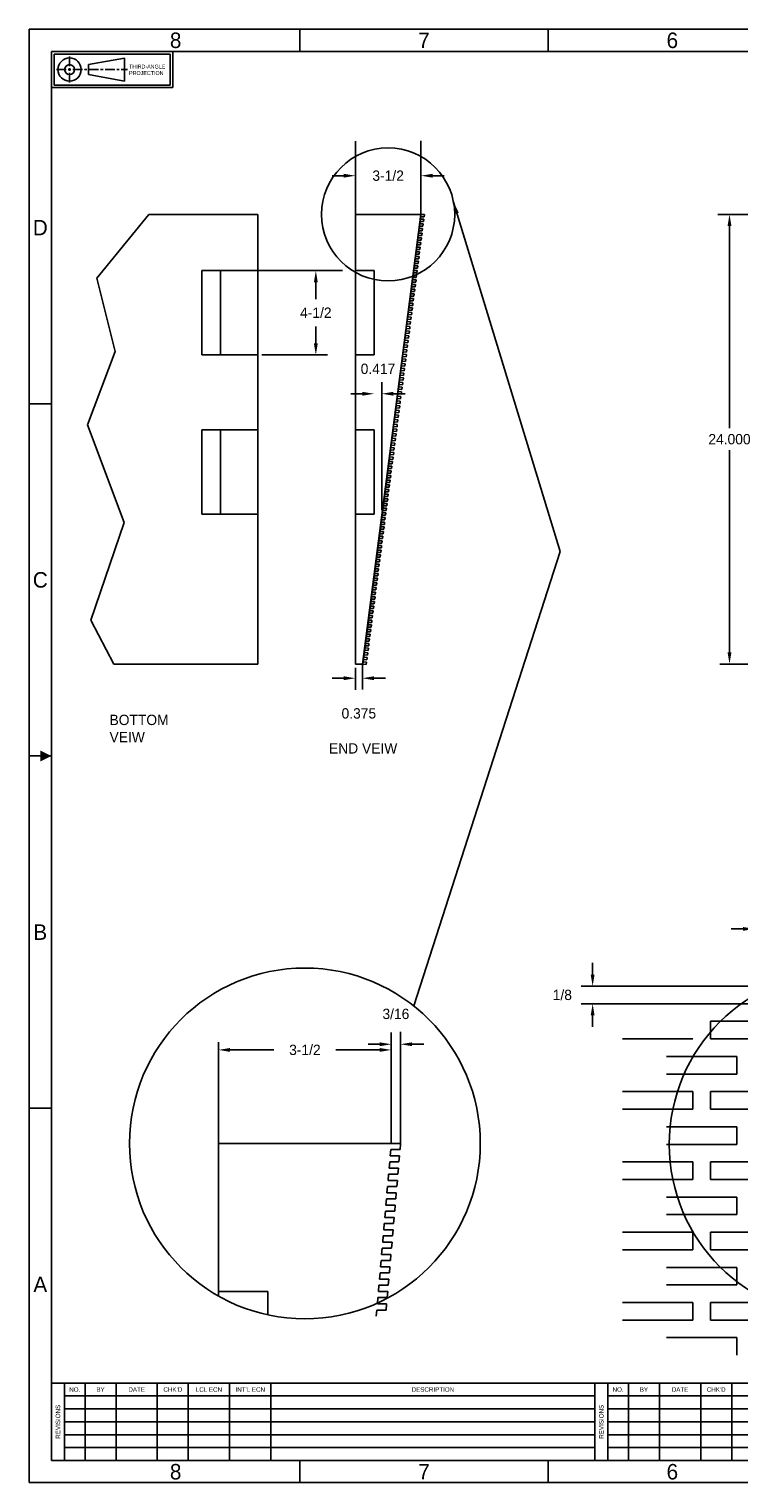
# Model space of a CAD drawing. Extents: x 0 to 108, y 0 to 78.
# Tile 1 of 53: x 0 to 38, y 0 to 78. Entities that reach past the tile are written whole.
import ezdxf
from ezdxf.enums import TextEntityAlignment as Align

# ---------------------------------------------------------------- set-up
doc = ezdxf.new("R2010")
doc.units = 0
doc.header["$LTSCALE"] = 3.5
doc.header["$MEASUREMENT"] = 0
for name, color, linetype in [('$INFO', 7, 'CONTINUOUS'), ('BORDER-35', 1, 'CONTINUOUS'), ('BORDER-50', 2, 'CONTINUOUS'), ('BORDER-70', 6, 'CONTINUOUS'), ('BORDER_OUTLINE-70', 5, 'CONTINUOUS'), ('DIMENSIONS-35', 7, 'CONTINUOUS'), ('OBJECT-35', 1, 'CONTINUOUS'), ('OBJECT-50', 2, 'CONTINUOUS'), ('OBJECT-70', 3, 'CONTINUOUS'), ('TEXT-50', 2, 'CONTINUOUS'), ('THICK-70', 6, 'CONTINUOUS')]:
    doc.layers.add(name, color=color, linetype=linetype)
doc.styles.add('BGA-STD', font='bgastd')
doc.styles.add('BGA-STD-4', font='bgastd', dxfattribs={"height": 0.55118})
doc.dimstyles.get("Standard").update_dxf_attribs({"dimtxt": 0.18, "dimasz": 0.18, "dimexe": 0.18, "dimexo": 0.0625, "dimgap": 0.09, "dimtad": 0, "dimtih": 1, "dimtoh": 1, "dimdec": 4, "dimzin": 0, "dimdsep": 46, "dimtxsty": 'Standard', "dimcen": 0.09, "dimadec": 0, "dimazin": 0, "dimtfac": 1, "dimtdec": 4, "dimtofl": 0, "dimtmove": 0, "dimatfit": 3, "dimfxl": 0, "dimtolj": 1, "dimtzin": 0, "dimarcsym": 0})

# ---------------------------------------------------------------- blocks, each defined once
blk = doc.blocks.new('BORDRDD')
at = {"layer": 'BORDER-35'}
for p, q in [((787, 563), (0, 563)), ((0, 563), (0, 0)), ((13.68, 8.46), (13.68, 38.46)), ((21.68, 8.46), (21.68, 38.46)), ((33.68, 8.46), (33.68, 38.46)), ((49.68, 8.46), (49.68, 38.46)), ((61.68, 8.46), (61.68, 38.46)), ((77.68, 8.46), (77.68, 38.46)), ((93.68, 8.46), (93.68, 38.46)), ((224.18, 8.46), (224.18, 38.46)), ((232.18, 8.46), (232.18, 38.46)), ((244.18, 8.46), (244.18, 38.46)), ((260.18, 8.46), (260.18, 38.46)), ((272.18, 8.46), (272.18, 38.46)), ((13.68, 33.46), (219.18, 33.46)), ((13.68, 28.46), (219.18, 28.46)), ((224.18, 33.46), (429.68, 33.46)), ((224.18, 28.46), (429.68, 28.46)), ((13.68, 23.46), (219.18, 23.46)), ((224.18, 23.46), (429.68, 23.46)), ((13.68, 18.46), (219.18, 18.46)), ((224.18, 18.46), (429.68, 18.46)), ((13.68, 13.46), (219.18, 13.46)), ((224.18, 13.46), (429.68, 13.46)), ((0, 0), (787, 0))]:
    blk.add_line(p, q, dxfattribs=at)
at = {"layer": 'BORDER-50'}
for p, q in [((104.89, 554.32), (104.89, 563)), ((201.09, 554.32), (201.09, 563)), ((8.68, 417.85), (0, 417.85)), ((8.68, 281.39), (0, 281.39)), ((8.68, 144.92), (0, 144.92)), ((219.18, 38.46), (219.18, 8.46)), ((104.89, 8.46), (104.89, -0.22)), ((201.09, 8.46), (201.09, -0.22))]:
    blk.add_line(p, q, dxfattribs=at)
at = {"layer": 'BORDER-70'}
blk.add_solid([(4.34, 279.22), (4.34, 283.56), (8.68, 281.39)], dxfattribs=at)
at = {"layer": 'BORDER_OUTLINE-70'}
for p, q in [((778.32, 554.32), (8.68, 554.32)), ((8.68, 554.32), (8.68, 8.46)), ((8.68, 38.46), (13.68, 38.46)), ((13.68, 38.46), (475.24, 38.46)), ((8.68, 8.46), (778.32, 8.46))]:
    blk.add_line(p, q, dxfattribs=at)
at = {"layer": 'BORDER-35', "style": 'BGA-STD-4'}
for s, p in [('NO.', (17.68, 35.96)), ('BY', (27.68, 35.96)), ('DATE', (41.68, 35.96)), ("CHK'D", (55.68, 35.96)), ('LCL ECN', (69.68, 35.96)), ("INT'L ECN", (85.68, 35.96)), ('DESCRIPTION', (156.43, 35.96)), ('NO.', (228.18, 35.96)), ('BY', (238.18, 35.96)), ('DATE', (252.18, 35.96)), ("CHK'D", (266.18, 35.96))]:
    blk.add_text(s, height=1.75, dxfattribs=at).set_placement(p, align=Align.MIDDLE)
for p in [(11.18, 23.46), (221.68, 23.46)]:
    blk.add_text('REVISIONS', height=1.75, rotation=90, dxfattribs=at).set_placement(p, align=Align.MIDDLE)
at = {"layer": 'BORDER-70', "style": 'BGA-STD-4'}
for s, p in [('8', (56.78, 558.66)), ('7', (152.99, 558.66)), ('6', (249.19, 558.66)), ('D', (4.34, 486.09)), ('C', (4.34, 349.62)), ('B', (4.34, 213.16)), ('A', (4.34, 76.69)), ('8', (56.78, 4.12)), ('7', (152.99, 4.12)), ('6', (249.19, 4.12))]:
    blk.add_text(s, height=6, dxfattribs=at).set_placement(p, align=Align.MIDDLE)
blk = doc.blocks.new('3RDANG')
at = {"layer": 'BORDER-35'}
for p, q in [((47, 0), (0, 0)), ((0, 0), (0, -14)), ((47, -14), (47, 0)), ((46, -1), (1, -1)), ((1, -1), (1, -13)), ((14.3, -5.1), (28.27, -2.56)), ((14.3, -8.9), (14.3, -5.1)), ((28.27, -2.56), (28.27, -11.44)), ((46, -13), (46, -1)), ((28.27, -11.44), (14.3, -8.9)), ((0, -14), (47, -14)), ((1, -13), (46, -13))]:
    blk.add_line(p, q, dxfattribs=at)
for radius in [4.49, 1.91]:
    blk.add_circle((7, -7), radius, dxfattribs=at)
at = {"layer": 'OBJECT-35'}
for p, q in [((7, -5.75), (7, -2)), ((2, -7), (5.75, -7)), ((6.5, -7), (7.5, -7)), ((7, -7.5), (7, -6.5)), ((7, -12), (7, -8.25)), ((8.25, -7), (12, -7)), ((12.75, -7), (13.75, -7)), ((14.5, -7), (18.25, -7)), ((19, -7), (20, -7)), ((20.75, -7), (24.5, -7)), ((25.25, -7), (26.25, -7)), ((27, -7), (29.5, -7))]:
    blk.add_line(p, q, dxfattribs=at)
at = {"layer": 'BORDER-35', "style": 'BGA-STD'}
for s, p in [('THIRD-ANGLE', (30.05, -6.6)), ('PROJECTION', (30.05, -9.09))]:
    blk.add_text(s, height=1.5, dxfattribs=at).set_placement(p)
blk = doc.blocks.new('*D23')
at = {"layer": 'DIMENSIONS-35', "lineweight": -2}
for p, q in [((15.307, 64.064), (15.307, 63.169)), ((15.307, 60.804), (15.307, 61.699)), ((12.425, 60.184), (15.927, 60.184))]:
    blk.add_line(p, q, dxfattribs=at)
at = {"layer": 'DIMENSIONS-35'}
for points in [[(15.204, 64.064), (15.41, 64.064), (15.307, 64.684)], [(15.204, 60.804), (15.41, 60.804), (15.307, 60.184)]]:
    blk.add_solid(points, dxfattribs=at)
at = {"layer": 'DIMENSIONS-35', "color": 2, "insert": (15.307, 62.434), "char_height": 0.5512, "attachment_point": 5, "style": 'BGA-STD-4'}
blk.add_mtext('\\A1;4-1/2', dxfattribs=at)
blk = doc.blocks.new('*D28')
at = {"layer": 'DIMENSIONS-35', "lineweight": -2}
for p, q in [((17.416, 67.891), (17.416, 70.37)), ((16.795, 69.75), (16.175, 69.75)), ((21.536, 69.75), (22.156, 69.75))]:
    blk.add_line(p, q, dxfattribs=at)
at = {"layer": 'DIMENSIONS-35'}
for points in [[(16.795, 69.853), (16.795, 69.647), (17.416, 69.75)], [(21.536, 69.853), (21.536, 69.647), (20.916, 69.75)]]:
    blk.add_solid(points, dxfattribs=at)
at = {"layer": 'DIMENSIONS-35', "color": 2, "insert": (19.166, 69.75), "char_height": 0.5512, "attachment_point": 5, "style": 'BGA-STD-4'}
blk.add_mtext('\\A1;3-1/2', dxfattribs=at)
blk = doc.blocks.new('*D29')
at = {"layer": 'DIMENSIONS-35', "lineweight": -2}
for p, q in [((30.082, 27.107), (30.082, 27.728)), ((38.513, 26.487), (29.462, 26.487)), ((30.082, 24.929), (30.082, 24.309))]:
    blk.add_line(p, q, dxfattribs=at)
at = {"layer": 'DIMENSIONS-35'}
for points in [[(29.979, 27.107), (30.186, 27.107), (30.082, 26.487)], [(29.979, 24.929), (30.186, 24.929), (30.082, 25.549)]]:
    blk.add_solid(points, dxfattribs=at)
at = {"layer": 'DIMENSIONS-35', "color": 2, "insert": (28.465, 26.018), "char_height": 0.5512, "attachment_point": 5, "style": 'BGA-STD-4'}
blk.add_mtext('\\A1;1/8', dxfattribs=at)
blk = doc.blocks.new('*D30')
at = {"layer": 'DIMENSIONS-35', "lineweight": -2}
for p, q in [((38.1, 29.543), (37.48, 29.543)), ((38.72, 26.694), (38.72, 30.163)), ((43.093, 29.543), (43.713, 29.543))]:
    blk.add_line(p, q, dxfattribs=at)
at = {"layer": 'DIMENSIONS-35'}
for points in [[(38.1, 29.646), (38.1, 29.44), (38.72, 29.543)], [(43.093, 29.646), (43.093, 29.44), (42.473, 29.543)]]:
    blk.add_solid(points, dxfattribs=at)
at = {"layer": 'DIMENSIONS-35', "color": 2, "insert": (40.597, 29.543), "char_height": 0.5512, "attachment_point": 5, "style": 'BGA-STD-4'}
blk.add_mtext('\\A1;1/2', dxfattribs=at)
blk = doc.blocks.new('*D31')
at = {"layer": 'DIMENSIONS-35', "lineweight": -2}
for p, q in [((19.334, 18.299), (19.334, 23.704)), ((10.732, 23.084), (13.069, 23.084)), ((18.714, 23.084), (16.377, 23.084))]:
    blk.add_line(p, q, dxfattribs=at)
at = {"layer": 'DIMENSIONS-35'}
for points in [[(10.732, 23.187), (10.732, 22.981), (10.112, 23.084)], [(18.714, 23.187), (18.714, 22.981), (19.334, 23.084)]]:
    blk.add_solid(points, dxfattribs=at)
at = {"layer": 'DIMENSIONS-35', "color": 2, "insert": (14.723, 23.084), "char_height": 0.5512, "attachment_point": 5, "style": 'BGA-STD-4'}
blk.add_mtext('\\A1;3-1/2', dxfattribs=at)
blk = doc.blocks.new('*D32')
at = {"layer": 'DIMENSIONS-35', "lineweight": -2}
for p, q in [((18.714, 23.386), (18.093, 23.386)), ((19.334, 18.086), (19.334, 24.006)), ((20.448, 23.386), (21.068, 23.386))]:
    blk.add_line(p, q, dxfattribs=at)
at = {"layer": 'DIMENSIONS-35'}
for points in [[(18.714, 23.49), (18.714, 23.283), (19.334, 23.386)], [(20.448, 23.49), (20.448, 23.283), (19.827, 23.386)]]:
    blk.add_solid(points, dxfattribs=at)
at = {"layer": 'DIMENSIONS-35', "color": 2, "insert": (19.581, 25.004), "char_height": 0.5512, "attachment_point": 5, "style": 'BGA-STD-4'}
blk.add_mtext('\\A1;3/16', dxfattribs=at)
blk = doc.blocks.new('*D33')
at = {"layer": 'DIMENSIONS-35', "lineweight": -2}
for p, q in [((18.832, 51.891), (18.832, 58.731)), ((17.795, 58.111), (17.175, 58.111)), ((19.452, 58.111), (20.073, 58.111))]:
    blk.add_line(p, q, dxfattribs=at)
at = {"layer": 'DIMENSIONS-35'}
for points in [[(17.795, 58.214), (17.795, 58.008), (18.416, 58.111)], [(19.452, 58.214), (19.452, 58.008), (18.832, 58.111)]]:
    blk.add_solid(points, dxfattribs=at)
at = {"layer": 'DIMENSIONS-35', "color": 2, "insert": (18.624, 59.44), "char_height": 0.5512, "attachment_point": 5, "style": 'BGA-STD-4'}
blk.add_mtext('\\A1;0.417', dxfattribs=at)
blk = doc.blocks.new('*D35')
at = {"layer": 'DIMENSIONS-35', "lineweight": -2}
for p, q in [((40.916, 67.684), (36.767, 67.684)), ((37.388, 67.064), (37.388, 56.275)), ((37.388, 44.304), (37.388, 55.094))]:
    blk.add_line(p, q, dxfattribs=at)
at = {"layer": 'DIMENSIONS-35'}
for points in [[(37.284, 67.064), (37.491, 67.064), (37.388, 67.684)], [(37.284, 44.304), (37.491, 44.304), (37.388, 43.684)]]:
    blk.add_solid(points, dxfattribs=at)
at = {"layer": 'DIMENSIONS-35', "color": 2, "insert": (37.388, 55.684), "char_height": 0.5512, "attachment_point": 5, "style": 'BGA-STD-4'}
blk.add_mtext('\\A1;24.000', dxfattribs=at)
blk = doc.blocks.new('*D36')
at = {"layer": 'DIMENSIONS-35', "lineweight": -2}
for p, q in [((17.416, 43.477), (17.416, 42.305)), ((16.795, 42.926), (16.175, 42.926)), ((18.411, 42.926), (19.031, 42.926))]:
    blk.add_line(p, q, dxfattribs=at)
at = {"layer": 'DIMENSIONS-35'}
for points in [[(16.795, 43.029), (16.795, 42.822), (17.416, 42.926)], [(18.411, 43.029), (18.411, 42.822), (17.791, 42.926)]]:
    blk.add_solid(points, dxfattribs=at)
at = {"layer": 'DIMENSIONS-35', "color": 2, "insert": (17.603, 41.046), "char_height": 0.5512, "attachment_point": 5, "style": 'BGA-STD-4'}
blk.add_mtext('\\A1;0.375', dxfattribs=at)

msp = doc.modelspace()

# ---------------------------------------------------------------- linework, layer by layer
at = {"layer": 'DIMENSIONS-35'}
for p, q in [((17.4155, 67.6841), (17.4155, 71.5966)), ((20.9155, 67.6841), (20.9155, 71.6056)), ((12.2184, 64.6841), (16.7337, 64.6841)), ((17.7905, 43.6841), (17.7905, 42.3214)), ((41.1225, 43.6841), (36.869, 43.6841)), ((38.7203, 25.5491), (29.4712, 25.5491)), ((10.1122, 18.0926), (10.1122, 23.5046)), ((19.8273, 18.0926), (19.8273, 24.0492)), ((19.3338, 18.0926), (19.8273, 18.0926))]:
    msp.add_line(p, q, dxfattribs=at)
at = {"layer": 'OBJECT-70'}
for p, q in [((6.3895, 67.6841), (3.6159, 64.2851)), ((6.3895, 67.6841), (12.2184, 67.6841)), ((12.2184, 67.6841), (12.2184, 43.6841)), ((17.4155, 67.6841), (17.4155, 43.6841)), ((20.9155, 67.6841), (17.4155, 67.6841)), ((20.9155, 67.6841), (17.7905, 43.6841)), ((20.9155, 67.6841), (17.8104, 43.6683)), ((20.8833, 67.4353), (20.8994, 67.5597)), ((20.8994, 67.5597), (21.088, 67.5518)), ((21.1026, 67.6763), (20.9155, 67.6841)), ((21.088, 67.5518), (21.102, 67.66)), ((21.102, 67.66), (21.1026, 67.6763)), ((20.7868, 66.6887), (20.8029, 66.8131)), ((20.8029, 66.8131), (20.9914, 66.8052)), ((20.819, 66.9375), (20.8351, 67.062)), ((20.819, 66.9375), (21.0075, 66.9296)), ((20.8351, 67.062), (21.0236, 67.054)), ((20.8512, 67.1864), (20.8673, 67.3108)), ((20.8512, 67.1864), (21.0397, 67.1785)), ((20.8673, 67.3108), (21.0558, 67.3029)), ((20.8833, 67.4353), (21.0719, 67.4273)), ((20.9914, 66.8052), (21.0075, 66.9296)), ((21.0236, 67.054), (21.0397, 67.1785)), ((21.0558, 67.3029), (21.0719, 67.4273)), ((20.6903, 65.9421), (20.7064, 66.0665)), ((20.7064, 66.0665), (20.8949, 66.0586)), ((20.7225, 66.1909), (20.7385, 66.3154)), ((20.7225, 66.1909), (20.911, 66.183)), ((20.7385, 66.3154), (20.9271, 66.3074)), ((20.7546, 66.4398), (20.7707, 66.5642)), ((20.7546, 66.4398), (20.9432, 66.4319)), ((20.7707, 66.5642), (20.9593, 66.5563)), ((20.7868, 66.6887), (20.9753, 66.6807)), ((20.8949, 66.0586), (20.911, 66.183)), ((20.9271, 66.3074), (20.9432, 66.4319)), ((20.9593, 66.5563), (20.9753, 66.6807)), ((20.5937, 65.1954), (20.6098, 65.3199)), ((20.5937, 65.1954), (20.7823, 65.1875)), ((20.6098, 65.3199), (20.7984, 65.312)), ((20.6259, 65.4443), (20.642, 65.5687)), ((20.6259, 65.4443), (20.8145, 65.4364)), ((20.642, 65.5687), (20.8305, 65.5608)), ((20.6742, 65.8176), (20.6581, 65.6932)), ((20.6581, 65.6932), (20.8466, 65.6853)), ((20.6742, 65.8176), (20.8627, 65.8097)), ((20.6903, 65.9421), (20.8788, 65.9341)), ((20.7984, 65.312), (20.8145, 65.4364)), ((20.8305, 65.5608), (20.8466, 65.6853)), ((20.8627, 65.8097), (20.8788, 65.9341)), ((9.2184, 64.6841), (9.2184, 60.1841)), ((9.2184, 64.6841), (12.2184, 64.6841)), ((10.2184, 64.6841), (10.2184, 60.1841)), ((18.4155, 64.6841), (17.4155, 64.6841)), ((18.4155, 64.6841), (18.4155, 60.1841)), ((20.4972, 64.4488), (20.5133, 64.5733)), ((20.4972, 64.4488), (20.6858, 64.4409)), ((20.5133, 64.5733), (20.7018, 64.5654)), ((20.5294, 64.6977), (20.5455, 64.8221)), ((20.5294, 64.6977), (20.7179, 64.6898)), ((20.5455, 64.8221), (20.734, 64.8142)), ((20.5616, 64.9466), (20.5777, 65.071)), ((20.5616, 64.9466), (20.7501, 64.9387)), ((20.5777, 65.071), (20.7662, 65.0631)), ((20.6697, 64.3165), (20.6858, 64.4409)), ((20.7018, 64.5654), (20.7179, 64.6898)), ((20.734, 64.8142), (20.7501, 64.9387)), ((20.7662, 65.0631), (20.7823, 65.1875)), ((3.6159, 64.2851), (4.5948, 60.3729)), ((17.4155, 64.1841), (17.4155, 61.1841)), ((18.4155, 64.1841), (18.4155, 62.4341)), ((20.4007, 63.7022), (20.4168, 63.8267)), ((20.4007, 63.7022), (20.5892, 63.6943)), ((20.4168, 63.8267), (20.6053, 63.8187)), ((20.4329, 63.9511), (20.4489, 64.0755)), ((20.4329, 63.9511), (20.6214, 63.9432)), ((20.4489, 64.0755), (20.6375, 64.0676)), ((20.465, 64.2), (20.4811, 64.3244)), ((20.465, 64.2), (20.6536, 64.1921)), ((20.4811, 64.3244), (20.6697, 64.3165)), ((20.5731, 63.5699), (20.5892, 63.6943)), ((20.6053, 63.8187), (20.6214, 63.9432)), ((20.6375, 64.0676), (20.6536, 64.1921)), ((20.3041, 62.9556), (20.3202, 63.0801)), ((20.3041, 62.9556), (20.4927, 62.9477)), ((20.3202, 63.0801), (20.5088, 63.0721)), ((20.3363, 63.2045), (20.3524, 63.3289)), ((20.3363, 63.2045), (20.5249, 63.1966)), ((20.3524, 63.3289), (20.541, 63.321)), ((20.3685, 63.4534), (20.3846, 63.5778)), ((20.3685, 63.4534), (20.557, 63.4454)), ((20.3846, 63.5778), (20.5731, 63.5699)), ((20.4766, 62.8233), (20.4927, 62.9477)), ((20.5088, 63.0721), (20.5249, 63.1966)), ((20.541, 63.321), (20.557, 63.4454)), ((20.2076, 62.209), (20.2237, 62.3335)), ((20.2076, 62.209), (20.3962, 62.2011)), ((20.2237, 62.3335), (20.4122, 62.3255)), ((20.2398, 62.4579), (20.2559, 62.5823)), ((20.2398, 62.4579), (20.4283, 62.45)), ((20.2559, 62.5823), (20.4444, 62.5744)), ((20.272, 62.7068), (20.2881, 62.8312)), ((20.272, 62.7068), (20.4605, 62.6988)), ((20.2881, 62.8312), (20.4766, 62.8233)), ((20.3801, 62.0767), (20.3962, 62.2011)), ((20.4122, 62.3255), (20.4283, 62.45)), ((20.4444, 62.5744), (20.4605, 62.6988)), ((20.0789, 61.2135), (20.095, 61.338)), ((20.095, 61.338), (20.2835, 61.3301)), ((20.1111, 61.4624), (20.1272, 61.5869)), ((20.1111, 61.4624), (20.2996, 61.4545)), ((20.1272, 61.5869), (20.3157, 61.5789)), ((20.1433, 61.7113), (20.1593, 61.8357)), ((20.1433, 61.7113), (20.3318, 61.7034)), ((20.1593, 61.8357), (20.3479, 61.8278)), ((20.1754, 61.9602), (20.1915, 62.0846)), ((20.1754, 61.9602), (20.364, 61.9522)), ((20.1915, 62.0846), (20.3801, 62.0767)), ((20.2835, 61.3301), (20.2996, 61.4545)), ((20.3157, 61.5789), (20.3318, 61.7034)), ((20.3479, 61.8278), (20.364, 61.9522)), ((19.9824, 60.4669), (19.9985, 60.5914)), ((19.9985, 60.5914), (20.187, 60.5835)), ((20.0146, 60.7158), (20.0306, 60.8402)), ((20.0146, 60.7158), (20.2031, 60.7079)), ((20.0306, 60.8402), (20.2192, 60.8323)), ((20.0467, 60.9647), (20.0628, 61.0891)), ((20.0467, 60.9647), (20.2353, 60.9568)), ((20.0628, 61.0891), (20.2514, 61.0812)), ((20.0789, 61.2135), (20.2674, 61.2056)), ((20.187, 60.5835), (20.2031, 60.7079)), ((20.2192, 60.8323), (20.2353, 60.9568)), ((20.2514, 61.0812), (20.2674, 61.2056)), ((4.5948, 60.3729), (3.1264, 56.4607)), ((9.2184, 60.1841), (12.2184, 60.1841)), ((18.4155, 60.1841), (17.4155, 60.1841)), ((19.8858, 59.7203), (19.9019, 59.8448)), ((19.9019, 59.8448), (20.0905, 59.8369)), ((19.918, 59.9692), (19.9341, 60.0936)), ((19.918, 59.9692), (20.1066, 59.9613)), ((19.9341, 60.0936), (20.1226, 60.0857)), ((19.9502, 60.2181), (19.9663, 60.3425)), ((19.9502, 60.2181), (20.1387, 60.2102)), ((19.9663, 60.3425), (20.1548, 60.3346)), ((19.9824, 60.4669), (20.1709, 60.459)), ((20.0905, 59.8369), (20.1066, 59.9613)), ((20.1226, 60.0857), (20.1387, 60.2102)), ((20.1548, 60.3346), (20.1709, 60.459)), ((19.7893, 58.9737), (19.8054, 59.0982)), ((19.8054, 59.0982), (19.9939, 59.0902)), ((19.8215, 59.2226), (19.8376, 59.347)), ((19.8215, 59.2226), (20.01, 59.2147)), ((19.8376, 59.347), (20.0261, 59.3391)), ((19.8537, 59.4715), (19.8698, 59.5959)), ((19.8537, 59.4715), (20.0422, 59.4635)), ((19.8698, 59.5959), (20.0583, 59.588)), ((19.8858, 59.7203), (20.0744, 59.7124)), ((19.9939, 59.0902), (20.01, 59.2147)), ((20.0261, 59.3391), (20.0422, 59.4635)), ((20.0583, 59.588), (20.0744, 59.7124)), ((19.6928, 58.2271), (19.7089, 58.3516)), ((19.6928, 58.2271), (19.8813, 58.2192)), ((19.7089, 58.3516), (19.8974, 58.3436)), ((19.725, 58.476), (19.741, 58.6004)), ((19.725, 58.476), (19.9135, 58.4681)), ((19.741, 58.6004), (19.9296, 58.5925)), ((19.7571, 58.7249), (19.7732, 58.8493)), ((19.7571, 58.7249), (19.9457, 58.7169)), ((19.7732, 58.8493), (19.9618, 58.8414)), ((19.7893, 58.9737), (19.9779, 58.9658)), ((19.8652, 58.0948), (19.8813, 58.2192)), ((19.8974, 58.3436), (19.9135, 58.4681)), ((19.9296, 58.5925), (19.9457, 58.7169)), ((19.9618, 58.8414), (19.9779, 58.9658)), ((19.5962, 57.4805), (19.6123, 57.605)), ((19.5962, 57.4805), (19.7848, 57.4726)), ((19.6123, 57.605), (19.8009, 57.597)), ((19.6284, 57.7294), (19.6445, 57.8538)), ((19.6284, 57.7294), (19.817, 57.7215)), ((19.6445, 57.8538), (19.8331, 57.8459)), ((19.6606, 57.9783), (19.6767, 58.1027)), ((19.6606, 57.9783), (19.8491, 57.9703)), ((19.6767, 58.1027), (19.8652, 58.0948)), ((19.7687, 57.3482), (19.7848, 57.4726)), ((19.8009, 57.597), (19.817, 57.7215)), ((19.8331, 57.8459), (19.8491, 57.9703)), ((19.4997, 56.7339), (19.5158, 56.8583)), ((19.4997, 56.7339), (19.6883, 56.726)), ((19.5158, 56.8583), (19.7043, 56.8504)), ((19.5319, 56.9828), (19.548, 57.1072)), ((19.5319, 56.9828), (19.7204, 56.9749)), ((19.548, 57.1072), (19.7365, 57.0993)), ((19.5641, 57.2317), (19.5802, 57.3561)), ((19.5641, 57.2317), (19.7526, 57.2237)), ((19.5802, 57.3561), (19.7687, 57.3482)), ((19.6722, 56.6016), (19.6883, 56.726)), ((19.7043, 56.8504), (19.7204, 56.9749)), ((19.7365, 57.0993), (19.7526, 57.2237)), ((3.1264, 56.4607), (5.0843, 51.2444)), ((9.2184, 56.1841), (9.2184, 51.6841)), ((9.2184, 56.1841), (12.2184, 56.1841)), ((10.2184, 56.1841), (10.2184, 51.6841)), ((18.4155, 56.1841), (17.4155, 56.1841)), ((18.4155, 56.1841), (18.4155, 51.6841)), ((19.4032, 55.9873), (19.4193, 56.1117)), ((19.4032, 55.9873), (19.5917, 55.9794)), ((19.4193, 56.1117), (19.6078, 56.1038)), ((19.4354, 56.2362), (19.4514, 56.3606)), ((19.4354, 56.2362), (19.6239, 56.2283)), ((19.4514, 56.3606), (19.64, 56.3527)), ((19.4675, 56.485), (19.4836, 56.6095)), ((19.4675, 56.485), (19.6561, 56.4771)), ((19.4836, 56.6095), (19.6722, 56.6016)), ((19.5756, 55.855), (19.5917, 55.9794)), ((19.6078, 56.1038), (19.6239, 56.2283)), ((19.64, 56.3527), (19.6561, 56.4771)), ((17.4155, 55.6841), (17.4155, 52.6841)), ((18.4155, 55.6841), (18.4155, 53.9341)), ((19.2745, 54.9918), (19.2906, 55.1163)), ((19.2906, 55.1163), (19.4791, 55.1083)), ((19.3066, 55.2407), (19.3227, 55.3651)), ((19.3066, 55.2407), (19.4952, 55.2328)), ((19.3227, 55.3651), (19.5113, 55.3572)), ((19.3388, 55.4896), (19.3549, 55.614)), ((19.3388, 55.4896), (19.5274, 55.4816)), ((19.3549, 55.614), (19.5435, 55.6061)), ((19.371, 55.7384), (19.3871, 55.8629)), ((19.371, 55.7384), (19.5595, 55.7305)), ((19.3871, 55.8629), (19.5756, 55.855)), ((19.4791, 55.1083), (19.4952, 55.2328)), ((19.5113, 55.3572), (19.5274, 55.4816)), ((19.5435, 55.6061), (19.5595, 55.7305)), ((19.1779, 54.2452), (19.194, 54.3697)), ((19.194, 54.3697), (19.3826, 54.3617)), ((19.2101, 54.4941), (19.2262, 54.6185)), ((19.2101, 54.4941), (19.3987, 54.4862)), ((19.2262, 54.6185), (19.4147, 54.6106)), ((19.2423, 54.743), (19.2584, 54.8674)), ((19.2423, 54.743), (19.4308, 54.735)), ((19.2584, 54.8674), (19.4469, 54.8595)), ((19.2745, 54.9918), (19.463, 54.9839)), ((19.3826, 54.3617), (19.3987, 54.4862)), ((19.4147, 54.6106), (19.4308, 54.735)), ((19.4469, 54.8595), (19.463, 54.9839)), ((19.0814, 53.4986), (19.0975, 53.6231)), ((19.0975, 53.6231), (19.286, 53.6151)), ((19.1136, 53.7475), (19.1297, 53.8719)), ((19.1136, 53.7475), (19.3021, 53.7396)), ((19.1297, 53.8719), (19.3182, 53.864)), ((19.1458, 53.9964), (19.1619, 54.1208)), ((19.1458, 53.9964), (19.3343, 53.9884)), ((19.1619, 54.1208), (19.3504, 54.1129)), ((19.1779, 54.2452), (19.3665, 54.2373)), ((19.286, 53.6151), (19.3021, 53.7396)), ((19.3182, 53.864), (19.3343, 53.9884)), ((19.3504, 54.1129), (19.3665, 54.2373)), ((18.9849, 52.752), (19.001, 52.8765)), ((19.001, 52.8765), (19.1895, 52.8685)), ((19.0171, 53.0009), (19.0331, 53.1253)), ((19.0171, 53.0009), (19.2056, 52.993)), ((19.0331, 53.1253), (19.2217, 53.1174)), ((19.0492, 53.2498), (19.0653, 53.3742)), ((19.0492, 53.2498), (19.2378, 53.2418)), ((19.0653, 53.3742), (19.2539, 53.3663)), ((19.0814, 53.4986), (19.2699, 53.4907)), ((19.1895, 52.8685), (19.2056, 52.993)), ((19.2217, 53.1174), (19.2378, 53.2418)), ((19.2539, 53.3663), (19.2699, 53.4907)), ((18.8883, 52.0054), (18.9044, 52.1298)), ((18.8883, 52.0054), (19.0769, 51.9975)), ((18.9044, 52.1298), (19.093, 52.1219)), ((18.9205, 52.2543), (18.9366, 52.3787)), ((18.9205, 52.2543), (19.1091, 52.2464)), ((18.9366, 52.3787), (19.1252, 52.3708)), ((18.9527, 52.5031), (18.9688, 52.6276)), ((18.9527, 52.5031), (19.1412, 52.4952)), ((18.9688, 52.6276), (19.1573, 52.6197)), ((18.9849, 52.752), (19.1734, 52.7441)), ((19.093, 52.1219), (19.1091, 52.2464)), ((19.1252, 52.3708), (19.1412, 52.4952)), ((19.1573, 52.6197), (19.1734, 52.7441)), ((5.0843, 51.2444), (3.2896, 46.0281)), ((9.2184, 51.6841), (12.2184, 51.6841)), ((18.4155, 51.6841), (17.4155, 51.6841)), ((18.7918, 51.2588), (18.8079, 51.3832)), ((18.7918, 51.2588), (18.9804, 51.2509)), ((18.8079, 51.3832), (18.9964, 51.3753)), ((18.824, 51.5077), (18.8401, 51.6321)), ((18.824, 51.5077), (19.0125, 51.4998)), ((18.8401, 51.6321), (19.0286, 51.6242)), ((18.8562, 51.7565), (18.8723, 51.881)), ((18.8562, 51.7565), (19.0447, 51.7486)), ((18.8723, 51.881), (19.0608, 51.8731)), ((18.9643, 51.1264), (18.9804, 51.2509)), ((18.9964, 51.3753), (19.0125, 51.4998)), ((19.0286, 51.6242), (19.0447, 51.7486)), ((19.0608, 51.8731), (19.0769, 51.9975)), ((18.6953, 50.5122), (18.7114, 50.6366)), ((18.6953, 50.5122), (18.8838, 50.5043)), ((18.7114, 50.6366), (18.8999, 50.6287)), ((18.7275, 50.7611), (18.7435, 50.8855)), ((18.7275, 50.7611), (18.916, 50.7531)), ((18.7435, 50.8855), (18.9321, 50.8776)), ((18.7596, 51.0099), (18.7757, 51.1344)), ((18.7596, 51.0099), (18.9482, 51.002)), ((18.7757, 51.1344), (18.9643, 51.1264)), ((18.8677, 50.3798), (18.8838, 50.5043)), ((18.8999, 50.6287), (18.916, 50.7531)), ((18.9321, 50.8776), (18.9482, 51.002)), ((18.5987, 49.7656), (18.6148, 49.89)), ((18.5987, 49.7656), (18.7873, 49.7577)), ((18.6148, 49.89), (18.8034, 49.8821)), ((18.6309, 50.0145), (18.647, 50.1389)), ((18.6309, 50.0145), (18.8195, 50.0065)), ((18.647, 50.1389), (18.8356, 50.131)), ((18.6631, 50.2633), (18.6792, 50.3878)), ((18.6631, 50.2633), (18.8516, 50.2554)), ((18.6792, 50.3878), (18.8677, 50.3798)), ((18.7712, 49.6332), (18.7873, 49.7577)), ((18.8034, 49.8821), (18.8195, 50.0065)), ((18.8356, 50.131), (18.8516, 50.2554)), ((18.47, 48.7701), (18.4861, 48.8946)), ((18.4861, 48.8946), (18.6747, 48.8866)), ((18.5022, 49.019), (18.5183, 49.1434)), ((18.5022, 49.019), (18.6908, 49.0111)), ((18.5183, 49.1434), (18.7068, 49.1355)), ((18.5344, 49.2679), (18.5505, 49.3923)), ((18.5344, 49.2679), (18.7229, 49.2599)), ((18.5505, 49.3923), (18.739, 49.3844)), ((18.5666, 49.5167), (18.5827, 49.6412)), ((18.5666, 49.5167), (18.7551, 49.5088)), ((18.5827, 49.6412), (18.7712, 49.6332)), ((18.6747, 48.8866), (18.6908, 49.0111)), ((18.7068, 49.1355), (18.7229, 49.2599)), ((18.739, 49.3844), (18.7551, 49.5088)), ((18.3735, 48.0235), (18.3896, 48.1479)), ((18.3896, 48.1479), (18.5781, 48.14)), ((18.4057, 48.2724), (18.4218, 48.3968)), ((18.4057, 48.2724), (18.5942, 48.2645)), ((18.4218, 48.3968), (18.6103, 48.3889)), ((18.4379, 48.5213), (18.454, 48.6457)), ((18.4379, 48.5213), (18.6264, 48.5133)), ((18.454, 48.6457), (18.6425, 48.6378)), ((18.47, 48.7701), (18.6586, 48.7622)), ((18.5781, 48.14), (18.5942, 48.2645)), ((18.6103, 48.3889), (18.6264, 48.5133)), ((18.6425, 48.6378), (18.6586, 48.7622)), ((18.277, 47.2769), (18.2931, 47.4013)), ((18.2931, 47.4013), (18.4816, 47.3934)), ((18.3092, 47.5258), (18.3252, 47.6502)), ((18.3092, 47.5258), (18.4977, 47.5179)), ((18.3252, 47.6502), (18.5138, 47.6423)), ((18.3413, 47.7746), (18.3574, 47.8991)), ((18.3413, 47.7746), (18.5299, 47.7667)), ((18.3574, 47.8991), (18.546, 47.8912)), ((18.3735, 48.0235), (18.562, 48.0156)), ((18.4816, 47.3934), (18.4977, 47.5179)), ((18.5138, 47.6423), (18.5299, 47.7667)), ((18.546, 47.8912), (18.562, 48.0156)), ((18.1804, 46.5303), (18.1965, 46.6547)), ((18.1965, 46.6547), (18.3851, 46.6468)), ((18.2126, 46.7792), (18.2287, 46.9036)), ((18.2126, 46.7792), (18.4012, 46.7712)), ((18.2287, 46.9036), (18.4172, 46.8957)), ((18.2448, 47.028), (18.2609, 47.1525)), ((18.2448, 47.028), (18.4333, 47.0201)), ((18.2609, 47.1525), (18.4494, 47.1446)), ((18.277, 47.2769), (18.4655, 47.269)), ((18.3851, 46.6468), (18.4012, 46.7712)), ((18.4172, 46.8957), (18.4333, 47.0201)), ((18.4494, 47.1446), (18.4655, 47.269)), ((3.2896, 46.0281), (4.5243, 43.6841)), ((18.0839, 45.7837), (18.1, 45.9081)), ((18.1, 45.9081), (18.2885, 45.9002)), ((18.1161, 46.0326), (18.1322, 46.157)), ((18.1161, 46.0326), (18.3046, 46.0246)), ((18.1322, 46.157), (18.3207, 46.1491)), ((18.1483, 46.2814), (18.1644, 46.4059)), ((18.1483, 46.2814), (18.3368, 46.2735)), ((18.1644, 46.4059), (18.3529, 46.3979)), ((18.1804, 46.5303), (18.369, 46.5224)), ((18.2885, 45.9002), (18.3046, 46.0246)), ((18.3207, 46.1491), (18.3368, 46.2735)), ((18.3529, 46.3979), (18.369, 46.5224)), ((17.9874, 45.0371), (18.0035, 45.1615)), ((17.9874, 45.0371), (18.1759, 45.0292)), ((18.0035, 45.1615), (18.192, 45.1536)), ((18.0196, 45.286), (18.0356, 45.4104)), ((18.0196, 45.286), (18.2081, 45.278)), ((18.0356, 45.4104), (18.2242, 45.4025)), ((18.0517, 45.5348), (18.0678, 45.6593)), ((18.0517, 45.5348), (18.2403, 45.5269)), ((18.0678, 45.6593), (18.2564, 45.6513)), ((18.0839, 45.7837), (18.2725, 45.7758)), ((18.1598, 44.9047), (18.1759, 45.0292)), ((18.192, 45.1536), (18.2081, 45.278)), ((18.2242, 45.4025), (18.2403, 45.5269)), ((18.2564, 45.6513), (18.2725, 45.7758)), ((17.8908, 44.2905), (17.9069, 44.4149)), ((17.8908, 44.2905), (18.0794, 44.2826)), ((17.9069, 44.4149), (18.0955, 44.407)), ((17.923, 44.5394), (17.9391, 44.6638)), ((17.923, 44.5394), (18.1116, 44.5314)), ((17.9391, 44.6638), (18.1277, 44.6559)), ((17.9552, 44.7882), (17.9713, 44.9127)), ((17.9552, 44.7882), (18.1437, 44.7803)), ((17.9713, 44.9127), (18.1598, 44.9047)), ((18.0633, 44.1581), (18.0794, 44.2826)), ((18.0955, 44.407), (18.1116, 44.5314)), ((18.1277, 44.6559), (18.1437, 44.7803)), ((12.2184, 43.6841), (4.5243, 43.6841)), ((17.8104, 43.6683), (17.9989, 43.6604)), ((17.8265, 43.7927), (17.8426, 43.9172)), ((17.8265, 43.7927), (18.015, 43.7848)), ((17.8426, 43.9172), (18.0311, 43.9093)), ((17.8587, 44.0416), (17.8748, 44.1661)), ((17.8587, 44.0416), (18.0472, 44.0337)), ((17.8748, 44.1661), (18.0633, 44.1581)), ((17.9989, 43.6604), (18.015, 43.7848)), ((18.0311, 43.9093), (18.0472, 44.0337)), ((36.375, 24.6109), (36.375, 23.6728)), ((36.375, 24.6109), (40.1275, 24.6109)), ((31.6843, 23.6728), (35.4369, 23.6728)), ((36.375, 23.6728), (40.1275, 23.6728)), ((34.0297, 22.7346), (37.7822, 22.7346)), ((35.4369, 22.7346), (36.375, 22.7346)), ((37.7822, 22.7346), (37.7822, 21.7965)), ((34.0297, 21.7965), (37.7822, 21.7965)), ((31.6843, 20.8584), (35.4369, 20.8584)), ((35.4369, 20.8584), (35.4369, 19.9202)), ((36.375, 20.8584), (36.375, 19.9202)), ((36.375, 20.8584), (40.1275, 20.8584)), ((31.6843, 19.9202), (35.4369, 19.9202)), ((36.375, 19.9202), (40.1275, 19.9202)), ((34.0297, 18.9821), (37.7822, 18.9821)), ((35.4369, 18.9821), (36.375, 18.9821)), ((37.7822, 18.9821), (37.7822, 18.044)), ((19.3338, 18.0926), (10.1122, 18.0926)), ((10.1122, 18.0926), (10.1122, 9.9459)), ((19.8273, 18.0926), (19.3338, 18.0926)), ((19.8024, 17.7633), (19.8273, 18.0498)), ((19.8273, 18.0498), (19.8273, 18.0926)), ((34.0297, 18.044), (37.7822, 18.044)), ((19.2195, 16.7753), (19.2481, 17.1046)), ((19.2481, 17.1046), (19.7453, 17.1046)), ((19.2767, 17.4339), (19.3052, 17.7633)), ((19.2767, 17.4339), (19.7739, 17.4339)), ((19.3052, 17.7633), (19.8024, 17.7633)), ((19.7453, 17.1046), (19.7739, 17.4339)), ((31.6843, 17.1058), (35.4369, 17.1058)), ((35.4369, 17.1058), (35.4369, 16.1677)), ((36.375, 17.1058), (36.375, 16.1677)), ((36.375, 17.1058), (40.1275, 17.1058)), ((19.1623, 16.1166), (19.1909, 16.4459)), ((19.1909, 16.4459), (19.6881, 16.4459)), ((19.2195, 16.7753), (19.7167, 16.7753)), ((19.6881, 16.4459), (19.7167, 16.7753)), ((19.1051, 15.4579), (19.1337, 15.7872)), ((19.1337, 15.7872), (19.6309, 15.7872)), ((19.1623, 16.1166), (19.6595, 16.1166)), ((19.6309, 15.7872), (19.6595, 16.1166)), ((31.6843, 16.1677), (35.4369, 16.1677)), ((36.375, 16.1677), (40.1275, 16.1677)), ((19.0479, 14.7992), (19.0765, 15.1285)), ((19.0479, 14.7992), (19.5451, 14.7992)), ((19.0765, 15.1285), (19.5737, 15.1285)), ((19.1051, 15.4579), (19.6023, 15.4579)), ((19.5166, 14.4699), (19.5451, 14.7992)), ((19.5737, 15.1285), (19.6023, 15.4579)), ((34.0297, 15.2296), (37.7822, 15.2296)), ((35.4369, 15.2296), (36.375, 15.2296)), ((37.7822, 15.2296), (37.7822, 14.2914)), ((18.9908, 14.1405), (19.0194, 14.4699)), ((18.9908, 14.1405), (19.488, 14.1405)), ((19.0194, 14.4699), (19.5166, 14.4699)), ((19.4594, 13.8112), (19.488, 14.1405)), ((34.0297, 14.2914), (37.7822, 14.2914)), ((18.9336, 13.4818), (18.9622, 13.8112)), ((18.9336, 13.4818), (19.4308, 13.4818)), ((18.9622, 13.8112), (19.4594, 13.8112)), ((19.4022, 13.1525), (19.4308, 13.4818)), ((31.6843, 13.3533), (35.4369, 13.3533)), ((35.4369, 13.3533), (35.4369, 12.4152)), ((36.375, 13.3533), (36.375, 12.4152)), ((36.375, 13.3533), (40.1275, 13.3533)), ((18.8192, 12.1644), (18.8478, 12.4938)), ((18.8478, 12.4938), (19.345, 12.4938)), ((18.905, 13.1525), (18.8764, 12.8231)), ((18.8764, 12.8231), (19.3736, 12.8231)), ((18.905, 13.1525), (19.4022, 13.1525)), ((19.345, 12.4938), (19.3736, 12.8231)), ((18.7621, 11.5058), (18.7906, 11.8351)), ((18.7906, 11.8351), (19.2878, 11.8351)), ((18.8192, 12.1644), (19.3164, 12.1644)), ((19.2878, 11.8351), (19.3164, 12.1644)), ((31.6843, 12.4152), (35.4369, 12.4152)), ((36.375, 12.4152), (40.1275, 12.4152)), ((18.7049, 10.8471), (18.7335, 11.1764)), ((18.7335, 11.1764), (19.2307, 11.1764)), ((18.7621, 11.5058), (19.2593, 11.5058)), ((19.2307, 11.1764), (19.2593, 11.5058)), ((34.0297, 11.477), (37.7822, 11.477)), ((35.4369, 11.477), (36.375, 11.477)), ((37.7822, 11.477), (37.7822, 10.5389)), ((12.747, 10.1884), (10.1122, 10.1884)), ((12.747, 10.1884), (12.747, 8.9425)), ((18.6477, 10.1884), (18.6763, 10.5177)), ((18.6477, 10.1884), (19.1449, 10.1884)), ((18.6763, 10.5177), (19.1735, 10.5177)), ((18.7049, 10.8471), (19.2021, 10.8471)), ((19.1163, 9.859), (19.1449, 10.1884)), ((19.1735, 10.5177), (19.2021, 10.8471)), ((34.0297, 10.5389), (37.7822, 10.5389)), ((18.5905, 9.5297), (18.6191, 9.859)), ((18.5905, 9.5297), (19.0877, 9.5297)), ((18.6191, 9.859), (19.1163, 9.859)), ((19.0591, 9.2004), (19.0877, 9.5297)), ((31.6843, 9.6008), (35.4369, 9.6008)), ((35.4369, 9.6008), (35.4369, 8.6626)), ((36.375, 9.6008), (36.375, 8.6626)), ((36.375, 9.6008), (40.1275, 9.6008)), ((18.5333, 8.871), (18.5619, 9.2004)), ((18.5619, 9.2004), (19.0591, 9.2004)), ((31.6843, 8.6626), (35.4369, 8.6626)), ((36.375, 8.6626), (40.1275, 8.6626)), ((34.0297, 7.7245), (37.7822, 7.7245)), ((35.4369, 7.7245), (36.375, 7.7245)), ((37.7822, 7.7245), (37.7822, 6.7863))]:
    msp.add_line(p, q, dxfattribs=at)
for centre, radius in [((19.1655, 67.6841), 3.5529), ((14.723, 18.0926), 9.361), ((43.411, 18.044), 9.2396)]:
    msp.add_circle(centre, radius, dxfattribs=at)
at = {"layer": 'THICK-70'}
msp.add_line((17.4155, 43.6841), (17.7905, 43.6841), dxfattribs=at)

# ---------------------------------------------------------------- block references
at = {"layer": '$INFO', "xscale": 0.137795, "yscale": 0.137795, "zscale": 0.137795}
for name, p in [('BORDRDD', (0, 0)), ('3RDANG', (1.1961, 76.3825))]:
    msp.add_blockref(name, p, dxfattribs=at)

# ---------------------------------------------------------------- texts
at = {"layer": 'OBJECT-50', "insert": (16.0112, 39.4565), "char_height": 0.55118, "width": 7, "attachment_point": 1, "style": 'BGA-STD-4'}
msp.add_mtext('END VEIW', dxfattribs=at)
at = {"layer": 'TEXT-50', "insert": (4.2952, 40.9768), "char_height": 0.55118, "width": 9.463, "attachment_point": 1, "style": 'BGA-STD-4'}
msp.add_mtext('BOTTOM\\PVEIW', dxfattribs=at)

# ---------------------------------------------------------------- dimensions: what is measured, and where the dimension line sits
at = {"layer": 'DIMENSIONS-35'}
for base, p1, p2, text, picture, middle in [((17.4155, 69.75), (20.9155, 67.6841), (17.4155, 67.6841), '3-1/2', '*D28', (19.1655, 69.75)), ((38.7203, 29.5429), (42.4729, 26.4872), (38.7203, 26.4872), '1/2', '*D30', (40.5966, 29.5429)), ((19.3338, 23.3863), (19.8273, 17.8795), (19.3338, 17.8795), '3/16', '*D32', (19.5806, 25.0039)), ((19.3338, 23.084), (10.1122, 18.0926), (19.3338, 18.0926), '3-1/2', '*D31', (14.723, 23.084))]:
    dim = msp.add_linear_dim(base=base, p1=p1, p2=p2, text=text, dimstyle='Standard', override={"dimscale": 3.5, "dimtxt": 0.1575, "dimasz": 0.1772, "dimexe": 0.1772, "dimexo": 0.0591, "dimdec": 3, "dimtxsty": 'BGA-STD-4', "dimcen": 0.0984, "dimse1": 1, "dimclrd": 256, "dimclre": 256, "dimclrt": 2, "dimtdec": 3, "dimtmove": 2}, dxfattribs=at)
    dim.commit()
    dim.dimension.update_dxf_attribs({"geometry": picture, "text_midpoint": middle})
dim = msp.add_linear_dim(base=(37.3875, 67.6841), p1=(41.1225, 43.6841), p2=(41.1225, 67.6841), angle=90, dimstyle='Standard', override={"dimscale": 3.5, "dimtxt": 0.1575, "dimasz": 0.1772, "dimexe": 0.1772, "dimexo": 0.0591, "dimdec": 3, "dimtxsty": 'BGA-STD-4', "dimcen": 0.0984, "dimse1": 1, "dimclrd": 256, "dimclre": 256, "dimclrt": 2, "dimtdec": 3, "dimtmove": 2}, dxfattribs=at)
dim.commit()
dim.dimension.update_dxf_attribs({"geometry": '*D35', "text_midpoint": (37.3875, 55.6841)})
for base, p1, p2, text, picture, middle in [((15.3071, 60.1841), (12.2184, 64.6841), (12.2184, 60.1841), '4-1/2', '*D23', (15.3071, 62.4341)), ((30.0823, 26.4872), (38.7203, 25.5491), (38.7203, 26.4872), '1/8', '*D29', (28.4647, 26.0181))]:
    dim = msp.add_linear_dim(base=base, p1=p1, p2=p2, angle=90, text=text, dimstyle='Standard', override={"dimscale": 3.5, "dimtxt": 0.1575, "dimasz": 0.1772, "dimexe": 0.1772, "dimexo": 0.0591, "dimdec": 3, "dimtxsty": 'BGA-STD-4', "dimcen": 0.0984, "dimse1": 1, "dimclrd": 256, "dimclre": 256, "dimclrt": 2, "dimtdec": 3, "dimtmove": 2}, dxfattribs=at)
    dim.commit()
    dim.dimension.update_dxf_attribs({"geometry": picture, "text_midpoint": middle})
for base, p1, p2, picture, middle in [((18.8322, 58.1111), (18.4155, 51.6841), (18.8322, 51.6841), '*D33', (18.6238, 59.4399)), ((17.4155, 42.9256), (17.7905, 43.6841), (17.4155, 43.6841), '*D36', (17.603, 41.0456))]:
    dim = msp.add_linear_dim(base=base, p1=p1, p2=p2, dimstyle='Standard', override={"dimscale": 3.5, "dimtxt": 0.1575, "dimasz": 0.1772, "dimexe": 0.1772, "dimexo": 0.0591, "dimdec": 3, "dimtxsty": 'BGA-STD-4', "dimcen": 0.0984, "dimse1": 1, "dimclrd": 256, "dimclre": 256, "dimclrt": 2, "dimtdec": 3, "dimtmove": 2}, dxfattribs=at)
    dim.commit()
    dim.dimension.update_dxf_attribs({"geometry": picture, "text_midpoint": middle})

# ---------------------------------------------------------------- leaders
at = {"layer": 'OBJECT-70'}
msp.add_leader([(22.6572, 68.341), (28.3539, 49.6892), (20.5378, 25.4287)], dimstyle='Standard', override={"dimscale": 3.5, "dimtxt": 0.1575, "dimasz": 0.1772, "dimexe": 0.1772, "dimexo": 0.0591, "dimgap": 0.09, "dimtad": 0, "dimdec": 3, "dimtxsty": 'BGA-STD-4', "dimcen": 0.0984, "dimse1": 1, "dimclrd": 256, "dimclre": 256, "dimclrt": 2, "dimtdec": 3, "dimtmove": 2}, dxfattribs=at)

doc.saveas('drawing.dxf')
